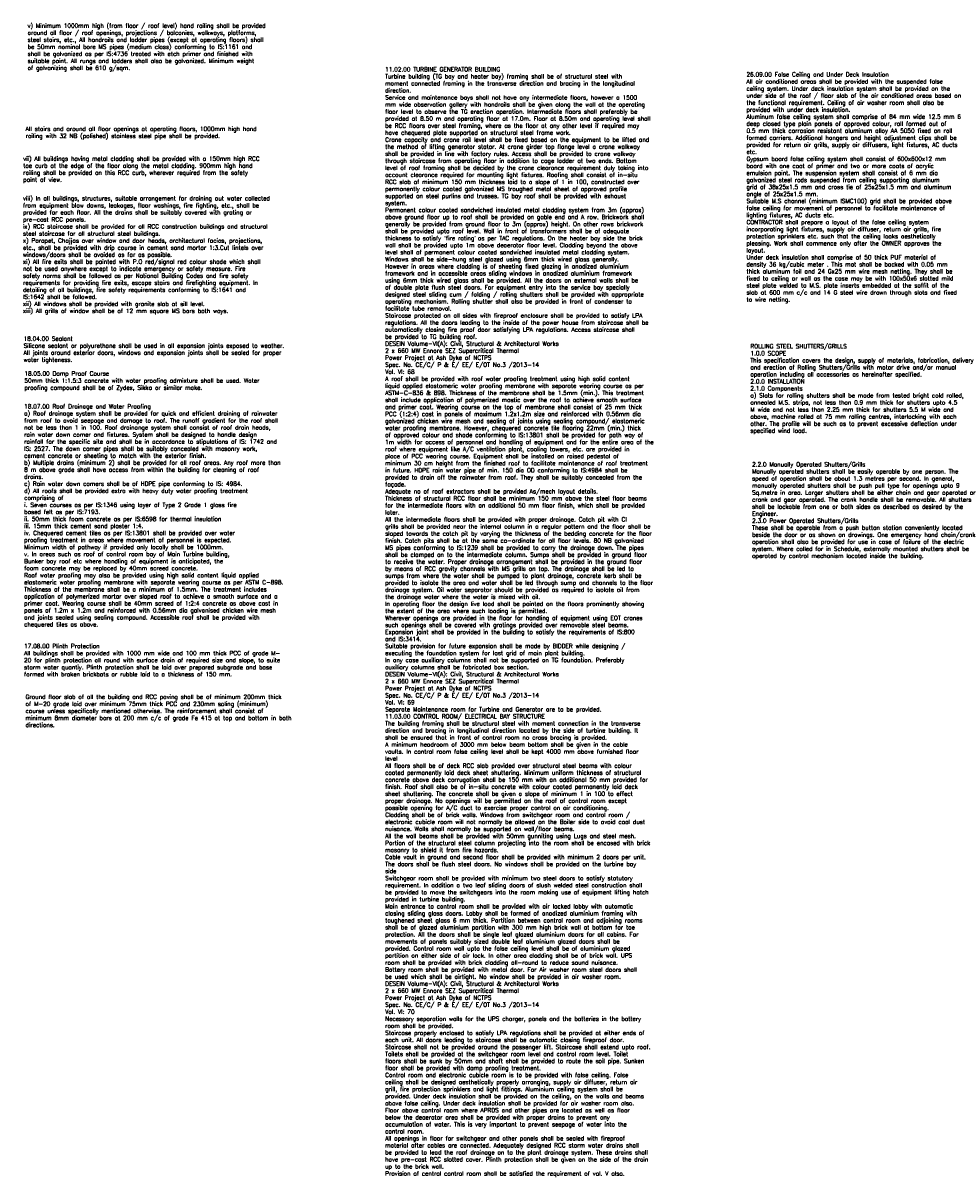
# Model space of a CAD drawing. Header units: inches. Extents: x 0 to 1544102, y -90707 to 23144100.
# Tile 143 of 155: x 803049 to 858315, y 479445 to 547819. Entities that reach past the tile are written whole.
import ezdxf

# ---------------------------------------------------------------- set-up
doc = ezdxf.new("R2010")
doc.units = ezdxf.units.IN
doc.header["$LTSCALE"] = 1800
doc.header["$MEASUREMENT"] = 0
doc.styles.add('ROMANS', font='romans.shx')

msp = doc.modelspace()

# ---------------------------------------------------------------- texts
at = {"layer": 'Defpoints', "char_height": 250, "attachment_point": 1, "style": 'ROMANS'}
for s, insert, width in [('v) Minimum 1000mm high (from floor / roof level) hand railing shall be provided\\Paround all floor / roof openings, projections / balconies, walkways, platforms,\\Psteel stairs, etc., All handrails and ladder pipes (except at operating floors) shall\\Pbe 50mm nominal bore MS pipes (medium class) conforming to IS:1161 and\\Pshall be galvanized as per IS:4736 treated with etch primer and finished with\\Psuitable paint. All rungs and ladders shall also be galvanized. Minimum weight\\Pof galvanizing shall be 610 g/sqm.', (803317.03, 547789.55), 17007.4297), ('11.02.00 TURBINE GENERATOR BUILDING\\PTurbine building (TG bay and heater bay) framing shall be of structural steel with\\Pmoment connected framing in the transverse direction and bracing in the longitudinal\\Pdirection.\\PService and maintenance bays shall not have any intermediate floors, however a 1500\\Pmm wide observation gallery with handrails shall be given along the wall at the operating\\Pfloor level to observe the TG erection operation. Intermediate floors shall preferably be\\Pprovided at 8.50 m and operating floor at 17.0m. Floor at 8.50m and operating level shall\\Pbe RCC floors over steel framing, where as the floor at any other level if required may\\Phave chequered plate supported on structural steel frame work.\\PCrane capacity and crane rail level shall be fixed based on the equipment to be lifted and\\Pthe method of lifting generator stator. At crane girder top flange level a crane walkway\\Pshall be provided in line with factory rules. Access shall be provided to crane walkway\\Pthrough staircase from operating floor in addition to cage ladder at two ends. Bottom\\Plevel of roof framing shall be decided by the crane clearance requirement duly taking into\\Paccount clearance required for mounting light fixtures. Roofing shall consist of in-situ\\PRCC slab of minimum 150 mm thickness laid to a slope of 1 in 100, constructed over\\Ppermanently colour coated galvanized MS troughed metal sheet of approved profile\\Psupported on steel purlins and trusses. TG bay roof shall be provided with exhaust\\Psystem.\\P{\\C2;Permanent colour coated sandwiched insulated metal cladding system from 3m (approx)\\Pabove ground floor up to roof shall be provided on gable end and A row.} {\\C2;Brickwork shall\\Pgenerally be provided from ground floor to 3m (approx) height. On other rows brickwork\\Pshall be provided upto roof level. Wall in front of transformers shall be of adequate\\Pthickness to satisfy \\fArial|b0|i0|c0|p34;“\\Fromans|c0;fire rating\\fArial|b0|i0|c0|p34;” \\Fromans|c0;as per TAC regulations.} {\\C1;On the heater bay side the brick\\Pwall shall be provided upto 1m above deaerator floor level. Cladding beyond the above\\Plevel shall of permanent colour coated sandwiched insulated metal cladding system.\\PWindows shall be side-hung steel glazed using 6mm thick wired glass generally.\\PHowever in areas where cladding is of sheeting fixed glazing in anodized aluminium\\Pframework and in accessible areas sliding windows in anodized aluminium framework\\Pusing 6mm thick wired glass shall be provided. All the doors on external walls shall be\\Pof double plate flush steel doors. For equipment entry into the service bay specially\\Pdesigned steel sliding cum / folding / rolling shutters shall be provided with appropriate\\Poperating mechanism. Rolling shutter shall also be provided in front of condenser to\\Pfacilitate tube removal.\\PStaircase protected on all sides with fireproof enclosure shall be provided to satisfy LPA\\Pregulations. All the doors leading to the inside of the power house from staircase shall be\\Pautomatically closing fire proof door satisfying LPA regulations. Access staircase shall\\Pbe provided to TG building roof.\\P}DESEIN Volume-VI(A): Civil, Structural & Architectural Works\\P2 x 660 MW Ennore SEZ Supercritical Thermal\\PPower Project at Ash Dyke of NCTPS\\PSpec. No. CE/C/ P & E/ EE/ E/OT No.3 /2013-14\\PVol. VI: 68\\PA roof shall be provided with roof water proofing treatment using high solid content\\Pliquid applied elastomeric water proofing membrane with separate wearing course as per\\PASTM-C-836 & 898. Thickness of the membrane shall be 1.5mm (min.). This treatment\\Pshall include application of polymerized mastic over the roof to achieve smooth surface\\Pand primer coat. Wearing course on the top of membrane shall consist of 25 mm thick\\PPCC (1:2:4) cast in panels of maximum 1.2x1.2m size and reinforced with 0.56mm dia\\Pgalvanized chicken wire mesh and sealing of joints using sealing compound/ elastomeric\\Pwater proofing membrane. However, chequered concrete tile flooring 22mm (min.) thick\\Pof approved colour and shade conforming to IS:13801 shall be provided for path way of\\P1m width for access of personnel and handling of equipment and for the entire area of the\\Proof where equipment like A/C ventilation plant, cooling towers, etc. are provided in\\Pplace of PCC wearing course. Equipment shall be installed on raised pedestal of\\Pminimum 30 cm height from the finished roof to facilitate maintenance of roof treatment\\Pin future. HDPE rain water pipe of min. 150 dia OD conforming to IS:4984 shall be\\Pprovided to drain off the rainwater from roof. They shall be suitably concealed from the\\Pfaçade.\\PAdequate no of roof extractors shall be provided As/mech layout details.\\PThickness of structural RCC floor shall be minimum 150 mm above the steel floor beams\\Pfor the intermediate floors with an additional 50 mm floor finish, which shall be provided\\Plater.\\PAll the intermediate floors shall be provided with proper drainage. Catch pit with CI\\Pgrills shall be provided near the internal column in a regular pattern and the floor shall be\\Psloped towards the catch pit by varying the thickness of the bedding concrete for the floor\\Pfinish. Catch pits shall be at the same co-ordinate for all floor levels. 80 NB galvanized\\PMS pipes conforming to IS:1239 shall be provided to carry the drainage down. The pipes\\Pshall be clamped on to the intermediate column. Sumps shall be provided in ground floor\\Pto receive the water. Proper drainage arrangement shall be provided in the ground floor\\Pby means of RCC gravity channels with MS grills on top. The drainage shall be led to\\Psumps from where the water shall be pumped to plant drainage, concrete kerb shall be\\Pprovided to isolate the area and water shall be led through sump and channels to the floor\\Pdrainage system. Oil water separator should be provided as required to isolate oil from\\Pthe drainage water where the water is mixed with oil.\\PIn operating floor the design live load shall be painted on the floors prominently showing\\Pthe extent of the area where such loading is permitted.\\PWherever openings are provided in the floor for handling of equipment using EOT cranes\\Psuch openings shall be covered with gratings provided over removable steel beams.\\PExpansion joint shall be provided in the building to satisfy the requirements of IS:800\\Pand IS:3414.\\PSuitable provision for future expansion shall be made by BIDDER while designing /\\Pexecuting the foundation system for last grid of main plant building.\\PIn any case auxiliary columns shall not be supported on TG foundation. Preferably\\Pauxiliary columns shall be fabricated box section.\\PDESEIN Volume-VI(A): Civil, Structural & Architectural Works\\P2 x 660 MW Ennore SEZ Supercritical Thermal\\PPower Project at Ash Dyke of NCTPS\\PSpec. No. CE/C/ P & E/ EE/ E/OT No.3 /2013-14\\PVol. VI: 69\\PSeparate Maintenance room for Turbine and Generator are to be provided.\\P11.03.00 CONTROL ROOM/ ELECTRICAL BAY STRUCTURE\\PThe building framing shall be structural steel with moment connection in the transverse\\Pdirection and bracing in longitudinal direction located by the side of turbine building. It\\Pshall be ensured that in front of control room no cross bracing is provided.\\PA minimum headroom of 3000 mm below beam bottom shall be given in the cable\\Pvaults. In control room false ceiling level shall be kept 4000 mm above furnished floor\\Plevel\\PAll floors shall be of deck RCC slab provided over structural steel beams with colour\\Pcoated permanently laid deck sheet shuttering. Minimum uniform thickness of structural\\Pconcrete above deck corrugation shall be 150 mm with an additional 50 mm provided for\\Pfinish. Roof shall also be of in-situ concrete with colour coated permanently laid deck\\Psheet shuttering. The concrete shall be given a slope of minimum 1 in 100 to effect\\Pproper drainage. No openings will be permitted on the roof of control room except\\Ppossible opening for A/C duct to exercise proper control on air conditioning.\\PCladding shall be of brick walls. Windows from switchgear room and control room /\\Pelectronic cubicle room will not normally be allowed on the Boiler side to avoid coal dust\\Pnuisance. Walls shall normally be supported on wall/floor beams.\\PAll the wall beams shall be provided with 50mm gunniting using Lugs and steel mesh.\\PPortion of the structural steel column projecting into the room shall be encased with brick\\Pmasonry to shield it from fire hazards.\\PCable vault in ground and second floor shall be provided with minimum 2 doors per unit.\\PThe doors shall be flush steel doors. No windows shall be provided on the turbine bay\\Pside\\PSwitchgear room shall be provided with minimum two steel doors to satisfy statutory\\Prequirement. In addition a two leaf sliding doors of slush welded steel construction shall\\Pbe provided to move the switchgears into the room making use of equipment lifting hatch\\Pprovided in turbine building.\\PMain entrance to control room shall be provided with air locked lobby with automatic\\Pclosing sliding glass doors. Lobby shall be formed of anodized aluminium framing with\\Ptoughened sheet glass 6 mm thick. Partition between control room and adjoining rooms\\Pshall be of glazed aluminium partition with 300 mm high brick wall at bottom for toe\\Pprotection. All the doors shall be single leaf glazed aluminium doors for all cabins. For\\Pmovements of panels suitably sized double leaf aluminium glazed doors shall be\\Pprovided. Control room wall upto the false ceiling level shall be of aluminium glazed\\Ppartition on either side of air lock. In other area cladding shall be of brick wall. UPS\\Proom shall be provided with brick cladding all-round to reduce sound nuisance.\\PBattery room shall be provided with metal door. For Air washer room steel doors shall\\Pbe used which shall be airtight. No window shall be provided in air washer room.\\PDESEIN Volume-VI(A): Civil, Structural & Architectural Works\\P2 x 660 MW Ennore SEZ Supercritical Thermal\\PPower Project at Ash Dyke of NCTPS\\PSpec. No. CE/C/ P & E/ EE/ E/OT No.3 /2013-14\\PVol. VI: 70\\PNecessary separation walls for the UPS charger, panels and the batteries in the battery\\Proom shall be provided.\\PStaircase properly enclosed to satisfy LPA regulations shall be provided at either ends of\\Peach unit. All doors leading to staircase shall be automatic closing fireproof door.\\PStaircase shall not be provided around the passenger lift. Staircase shall extend upto roof.\\PToilets shall be provided at the switchgear room level and control room level. Toilet\\Pfloors shall be sunk by 50mm and shaft shall be provided to route the soil pipe. Sunken\\Pfloor shall be provided with damp proofing treatment.\\PControl room and electronic cubicle room is to be provided with false ceiling. False\\Pceiling shall be designed aesthetically properly arranging, supply air diffuser, return air\\Pgrill, fire protection sprinklers and light fittings. Aluminium ceiling system shall be\\Pprovided. Under deck insulation shall be provided on the ceiling, on the walls and beams\\Pabove false ceiling. Under deck insulation shall be provided for air washer room also.\\PFloor above control room where APRDS and other pipes are located as well as floor\\Pbelow the deaerator area shall be provided with proper drains to prevent any\\Paccumulation of water. This is very important to prevent seepage of water into the\\Pcontrol room.\\PAll openings in floor for switchgear and other panels shall be sealed with fireproof\\Pmaterial after cables are connected. Adequately designed RCC storm water drains shall\\Pbe provided to lead the roof drainage on to the plant drainage system. These drains shall\\Phave pre-cast RCC slotted cover. Plinth protection shall be given on the side of the drain\\Pup to the brick wall.\\PProvision of central control room shall be satisfied the requirement of vol. V also.', (824499.96, 545203.33), 19820.5), ('26.09.00 False Ceiling and Under Deck Insulation\\PAll air conditioned areas shall be provided with the suspended false\\Pceiling system. Under deck insulation system shall be provided on the\\Punder side of the roof / floor slab of the air conditioned areas based on\\Pthe functional requirement. Ceiling of air washer room shall also be\\Pprovided with under deck insulation.\\PAluminum false ceiling system shall comprise of 84 mm wide 12.5 mm 6\\Pdeep closed type plain panels of approved colour, roll formed out of\\P0.5 mm thick corrosion resistant aluminum alloy AA 5050 fixed on roll\\Pformed carriers. Additional hangers and height adjustment clips shall be\\Pprovided for return air grills, supply air diffusers, light fixtures, AC ducts\\Petc.\\PGypsum board false ceiling system shall consist of 600x600x12 mm\\Pboard with one coat of primer and two or more coats of acrylic\\Pemulsion paint. The suspension system shall consist of 6 mm dia\\Pgalvanized steel rods suspended from ceiling supporting aluminum\\Pgrid of 38x25x1.5 mm and cross tie of 25x25x1.5 mm and aluminum\\Pangle of 25x25x1.5 mm.\\PSuitable M.S channel (minimum ISMC100) grid shall be provided above\\Pfalse ceiling for movement of personnel to facilitate maintenance of\\Plighting fixtures, AC ducts etc.\\PCONTRACTOR shall prepare a layout of the false ceiling system\\Pincorporating light fixtures, supply air diffuser, return air grills, fire\\Pprotection sprinklers etc. such that the ceiling looks aesthetically\\Ppleasing. Work shall commence only after the OWNER approves the\\Playout.\\PUnder deck insulation shall comprise of 50 thick PUF material of\\Pdensity 36 kg/cubic meter . This mat shall be backed with 0.05 mm\\Pthick aluminum foil and 24 Gx25 mm wire mesh netting. They shall be\\Pfixed to ceiling or wall as the case may be with 100x50x6 slotted mild\\Psteel plate welded to M.S. plate inserts embedded at the soffit of the\\Pslab at 600 mm c/c and 14 G steel wire drawn through slots and fixed\\Pto wire netting.', (845906.81, 544900.28), 15980.7201), ('All stairs and around all floor openings at operating floors, 1000mm high hand\\Prailing with 32 NB (polished) stainless steel pipe shall be provided.', (803201.17, 541677.05), 17007.4297), ('vii) All buildings having metal cladding shall be provided with a 150mm high RCC\\Ptoe curb at the edge of the floor along the metal cladding. 900mm high hand\\Prailing shall be provided on this RCC curb, wherever required from the safety\\Ppoint of view.', (803059.22, 539913.22), 17007.4297), ('viii) In all buildings, structures, suitable arrangement for draining out water collected\\Pfrom equipment blow downs, leakages, floor washings, fire fighting, etc., shall be\\Pprovided for each floor. All the drains shall be suitably covered with grating or\\Ppre-cast RCC panels.\\Pix) RCC staircase shall be provided for all RCC construction buildings and structural\\Psteel staircase for all structural steel buildings.\\Px) Parapet, Chajjas over window and door heads, architectural facias, projections,\\Petc., shall be provided with drip course in cement sand mortar 1:3.Cut lintels over\\Pwindows/doors shall be avoided as far as possible.\\Pxi) All fire exits shall be painted with P.O red/signal red colour shade which shall\\Pnot be used anywhere except to indicate emergency or safety measure. Fire\\Psafety norms shall be followed as per National Building Codes and fire safety\\Prequirements for providing fire exits, escape stairs and firefighting equipment. In\\Pdetailing of all buildings, fire safety requirements conforming to IS:1641 and\\PIS:1642 shall be followed.\\Pxii) {\\C1;All windows shall be provided with granite slab at sill level}.\\Pxiii) All grills of window shall be of 12 mm square MS bars both ways.', (803044.07, 537556.97), 17007.4297), ('18.04.00 Sealant\\PSilicone sealant or polyurethane shall be used in all expansion joints exposed to weather.\\PAll joints around exterior doors, windows and expansion joints shall be sealed for proper\\Pwater tighteness.', (803079.97, 529244.53), 18275.9901), ('ROLLING STEEL SHUTTERS/GRILLS\\P1.0.0 SCOPE\\PThis specification covers the design, supply of materials, fabrication, delivery\\Pand erection of Rolling Shutters/Grills with motor drive and/or manual\\Poperation including all accessories as hereinafter specified.\\P2.0.0 INSTALLATION\\P2.1.0 Components\\Pa) Slats for rolling shutters shall be made from tested bright cold rolled,\\Pannealed M.S. strips, not less than 0.9 mm thick for shutters upto 4.5\\PM wide and not less than 2.25 mm thick for shutters 5.5 M wide and\\Pabove, machine rolled at 75 mm rolling centres, interlocking with each\\Pother. The profile will be such as to prevent excessive deflection under\\Pspecified wind load.', (846137.4, 528795.83), 15980.7201), ('18.05.00 Damp Proof Course\\P50mm thick 1:1.5:3 concrete with water proofing admixture shall be used. Water\\Pproofing compound shall be of Zydex, Sikka or similar make.', (803125.64, 527178.88), 17007.4297), ('18.07.00 Roof Drainage and Water Proofing\\Pa) Roof drainage system shall be provided for quick and efficient draining of rainwater\\Pfrom roof to avoid seepage and damage to roof. The runoff gradient for the roof shall\\Pnot be less than 1 in 100. Roof drainange system shall consist of roof drain heads,\\Prain water down comer and fixtures. System shall be designed to handle design\\Prainfall for the specific site and shall be in accordance to stipulations of IS: 1742 and\\PIS: 2527. The down comer pipes shall be suitably concealed with masonry work,\\Pcement concrete or sheeting to match with the exterior finish.\\Pb) Multiple drains (minimum 2) shall be provided for all roof areas. Any roof more than\\P8 m above grade shall have access from within the building for cleaning of roof\\Pdrains.\\Pc) Rain water down comers shall be of HDPE pipe conforming to IS: 4984.\\P{\\C1;d) All roofs shall be provided extra with heavy duty water proofing treatment\\Pcomprising of\\Pi. Seven courses as per IS:1346 using layer of Type 2 Grade 1 glass fire\\Pbased felt as per IS:7193.\\Pii. 50mm thick foam concrete as per IS:6598 for thermal insulation\\Piii. 15mm thick cement sand plaster 1:4.\\Piv. Chequered cement tiles as per IS:13801 shall be provided over water\\Pproofing treatment in areas where movement of personnel is expected.\\PMinimum width of pathway if provided only locally shall be 1000mm.\\Pv. In areas such as roof of control room bay of Main Turbine building,\\PBunker bay roof etc where handling of equipment is anticipated, the\\Pfoam concrete may be replaced by 40mm screed concrete.\\P}Roof water proofing may also be provided using high solid content liquid applied\\Pelastomeric water proofing membrane with separate wearing course as per ASTM C-898.\\PThickness of the membrane shall be a minimum of 1.5mm. The treatment includes\\Papplication of polymerized mortar over sloped roof to achieve a smooth surface and a\\Pprimer coat. Wearing course shall be 40mm screed of 1:2:4 concrete as above cast in\\Ppanels of 1.2m x 1.2m and reinforced with 0.56mm dia galvanised chicken wire mesh\\Pand joints sealed using sealing compound. Accessible roof shall be provided with\\Pchequered tiles as above.', (803115.06, 525229.67), 18909.395), ('2.2.0 Manually Operated Shutters/Grills\\PManually operated shutters shall be easily operable by one person. The\\Pspeed of operation shall be about 1.3 metres per second. In general,\\Pmanually operated shutters shall be push pull type for openings upto 9\\PSq.metre in area. Larger shutters shall be either chain and gear operated or\\Pcrank and gear operated. The crank handle shall be removable. All shutters\\Pshall be lockable from one or both sides as described as desired by the\\PEngineer.\\P2.3.0 Power Operated Shutters/Grills\\PThese shall be operable from a push button station conveniently located\\Pbeside the door or as shown on drawings. One emergency hand chain/crank\\Poperation shall also be provided for use in case of failure of the electric\\Psystem. Where called for in Schedule, externally mounted shutters shall be\\Poperated by control mechanism located inside the building.', (846240.8, 521793.15), 15980.7201), ('17.08.00 Plinth Protection\\PAll buildings shall be provided with 1000 mm wide and 100 mm thick PCC of grade M-\\P20 for plinth protection all round with surface drain of required size and slope, to suite\\Pstorm water quantiy. Plinth protection shall be laid over prepared subgrade and base\\Pformed with broken brickbats or rubble laid to a thickness of 150 mm.', (803108.27, 511026.34), 17007.4297), ('Ground floor slab of all the building and RCC paving shall be of minimum 200mm thick\\Pof M-20 grade laid over minimum 75mm thick PCC and 230mm soling (minimum)\\Pcourse unless specifically mentioned otherwise. The reinforcement shall consist of\\Pminimum 8mm diameter bars at 200 mm c/c of grade Fe 415 at top and bottom in both\\Pdirections.', (803197.78, 508020.88), 17007.4297)]:
    msp.add_mtext(s, dxfattribs=dict(at, insert=insert, width=width))

doc.saveas('drawing.dxf')
